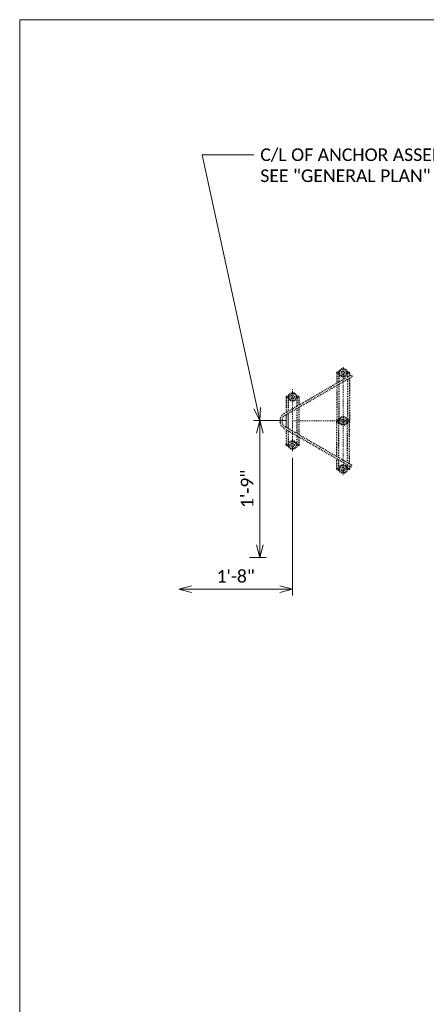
# Model space of a CAD drawing. Extents: x -1520 to -776, y -2751 to -2499.
# Tile 5 of 17: x -1520 to -1472, y -2616 to -2499. Entities that reach past the tile are written whole.
import ezdxf
from ezdxf import colors
from ezdxf.entities.mleader import LeaderData, LeaderLine
from ezdxf.math import Vec2, Vec3

# ---------------------------------------------------------------- set-up
doc = ezdxf.new("R2010")
doc.units = 0
doc.header["$MEASUREMENT"] = 0
doc.linetypes.add('Wisdot2', pattern=[0.125, 0.0625, -0.0625])
doc.linetypes.add('Wisdot4', pattern=[0.28125, 0.125, -0.0625, 0.03125, -0.0625])
for name, color, linetype, lineweight in [('B_ANNO_DIM', 7, 'Continuous', 18), ('B_ANNO_TEXT', 7, 'Continuous', 18), ('B_CNTR', 1, 'Wisdot4', 18), ('B_DETAIL', 7, 'Continuous', 18), ('B_DETAIL_HIDDEN', 7, 'Wisdot2', 25)]:
    doc.layers.add(name, color=color, linetype=linetype, lineweight=lineweight)
doc.layers.add('B_ANNO_NOPLOT', color=47, linetype='Continuous', lineweight=18, plot=False)
doc.styles.add('Annotative', font='calibri.ttf', dxfattribs={"height": 0.0625})
doc.dimstyles.get("Standard").update_dxf_attribs({"dimtxt": 0.0625, "dimasz": 0.0625, "dimexe": 0.03125, "dimexo": 0.03125, "dimgap": 0.03125, "dimtad": 1, "dimdec": 3, "dimlfac": -1, "dimzin": 3, "dimdsep": 46, "dimlunit": 4, "dimtxsty": 'Annotative', "dimblk": 'OPEN30', "dimcen": 0.03125, "dimclrd": 256, "dimclre": 256, "dimclrt": 256, "dimaunit": 1, "dimadec": 0, "dimazin": 3, "dimtfac": 0.75, "dimtdec": 3, "dimtofl": 0, "dimtmove": 0, "dimatfit": 3, "dimldrblk": 'OPEN30', "dimfxl": 1, "dimtfill": 1, "dimfrac": 1, "dimtolj": 1, "dimtzin": 0, "dimlwd": -1, "dimlwe": -1, "dimarcsym": 0})

# ---------------------------------------------------------------- blocks, each defined once
blk = doc.blocks.new('_Open30')
at = {"color": 0, "linetype": 'ByBlock', "lineweight": -2}
for p, q in [((-1, 0.268), (0, 0)), ((0, 0), (-1, -0.268)), ((0, 0), (-1, 0))]:
    blk.add_line(p, q, dxfattribs=at)
blk = doc.blocks.new('*D309')
at = {"layer": 'B_ANNO_DIM', "transparency": 16777216}
for p, q in [((-1488.56, -2546.95), (-1492.43, -2546.95)), ((-1491.68, -2561.73), (-1491.68, -2548.45)), ((-1492.9, -2563.23), (-1490.93, -2563.23))]:
    blk.add_line(p, q, dxfattribs=at)
at = {"layer": 'Defpoints', "color": 0, "transparency": 16777216}
for p in [(-1491.68, -2546.95), (-1487.81, -2546.95), (-1493.65, -2563.23)]:
    blk.add_point(p, dxfattribs=at)
at = {"layer": 'B_ANNO_DIM', "transparency": 16777216, "xscale": 1.5, "yscale": 1.5, "zscale": 1.5}
for p, rotation in [((-1491.68, -2546.95), 90), ((-1491.68, -2563.23), 270)]:
    blk.add_blockref('_Open30', p, dxfattribs=dict(at, rotation=rotation))
at = {"layer": 'B_ANNO_DIM', "transparency": 16777216, "insert": (-1493.2, -2555.09), "char_height": 1.5, "attachment_point": 5, "rotation": 90, "style": 'Annotative', "bg_fill": 3, "box_fill_scale": 1.25, "bg_fill_color": 256, "bg_fill_true_color": 13158600, "bg_fill_transparency": 0}
blk.add_mtext('\\A1;1\'-9"', dxfattribs=at)
blk = doc.blocks.new('*D308')
at = {"layer": 'B_ANNO_DIM', "transparency": 16777216}
for p, q in [((-1487.81, -2551.41), (-1487.81, -2567.75)), ((-1499.82, -2567), (-1489.31, -2567))]:
    blk.add_line(p, q, dxfattribs=at)
at = {"layer": 'Defpoints', "color": 0, "transparency": 16777216}
for p in [(-1487.81, -2550.66), (-1501.32, -2567), (-1487.81, -2567)]:
    blk.add_point(p, dxfattribs=at)
at = {"layer": 'B_ANNO_DIM', "transparency": 16777216, "xscale": 1.5, "yscale": 1.5, "zscale": 1.5, "rotation": 180}
blk.add_blockref('_Open30', (-1501.32, -2567), dxfattribs=at)
at = {"layer": 'B_ANNO_DIM', "transparency": 16777216, "xscale": 1.5, "yscale": 1.5, "zscale": 1.5}
blk.add_blockref('_Open30', (-1487.81, -2567), dxfattribs=at)
at = {"layer": 'B_ANNO_DIM', "transparency": 16777216, "insert": (-1494.56, -2565.48), "char_height": 1.5, "attachment_point": 5, "style": 'Annotative', "bg_fill": 3, "box_fill_scale": 1.25, "bg_fill_color": 256, "bg_fill_true_color": 13158600, "bg_fill_transparency": 0}
blk.add_mtext('\\A1;1\'-8"', dxfattribs=at)
blk = doc.blocks.new('*U489')
at = {"layer": 'B_ANNO_NOPLOT', "flags": 128}
blk.add_lwpolyline([(-3365.366, -3166.8002), (-3365.366, -2914.8002), (-3041.4384, -2914.8002), (-3041.4384, -2927.945), (-2987.366, -2927.945), (-2987.366, -3126.3006), (-3048.7953, -3126.3006), (-3048.7953, -3166.8002)], close=True, dxfattribs=at)
at = {"layer": 'B_ANNO_TEXT', "style": 'Annotative'}
blk.add_attdef('DIM1', (-3208.2208, -2927.8568), '', height=1.5, dxfattribs=at)
blk = doc.blocks.new('*U307')
at = {"layer": 'B_ANNO_NOPLOT', "flags": 128}
blk.add_lwpolyline([(-1520.194, -2751.3288), (-1520.194, -2499.3288), (-1196.2664, -2499.3288), (-1196.2664, -2512.4737), (-1142.194, -2512.4737), (-1142.194, -2710.8292), (-1203.6233, -2710.8292), (-1203.6233, -2751.3288)], close=True, dxfattribs=at)
at = {"layer": 'B_CNTR'}
for p, q in [((-1481.812, -2540.6258), (-1481.812, -2553.4508)), ((-1487.812, -2543.2398), (-1487.812, -2550.6558)), ((-1481.077, -2547.0198), (-1487.812, -2547.0198))]:
    blk.add_line(p, q, dxfattribs=at)
at = {"layer": 'B_DETAIL'}
for p, q in [((-1488.322, -2546.1258), (-1488.322, -2547.9108)), ((-1488.556, -2546.2608), (-1488.556, -2547.7758))]:
    blk.add_line(p, q, dxfattribs=at)
at = {"layer": 'B_DETAIL_HIDDEN'}
for p, q in [((-1482.556, -2541.2958), (-1482.556, -2542.5258)), ((-1482.322, -2541.2958), (-1482.322, -2542.3908)), ((-1481.291, -2541.2958), (-1481.291, -2541.7958)), ((-1481.056, -2541.2958), (-1481.056, -2541.6608)), ((-1488.791, -2546.1258), (-1480.826, -2541.5298)), ((-1488.671, -2546.3258), (-1480.712, -2541.7308)), ((-1481.291, -2542.0658), (-1481.291, -2546.8998)), ((-1481.056, -2541.9308), (-1481.056, -2546.8998)), ((-1480.826, -2541.5298), (-1480.712, -2541.7308)), ((-1482.556, -2542.7958), (-1482.556, -2546.8998)), ((-1482.322, -2542.6608), (-1482.322, -2547.0158)), ((-1488.556, -2544.1558), (-1488.556, -2545.9908)), ((-1488.322, -2544.1558), (-1488.322, -2545.8558)), ((-1487.291, -2544.1558), (-1487.291, -2545.2558)), ((-1487.056, -2544.1558), (-1487.056, -2545.1208)), ((-1487.291, -2545.5258), (-1487.291, -2548.5058)), ((-1487.056, -2545.3908), (-1487.056, -2548.6398)), ((-1482.556, -2551.2358), (-1482.556, -2547.1358)), ((-1482.322, -2551.3698), (-1482.322, -2547.0198)), ((-1481.291, -2551.9658), (-1481.291, -2547.1358)), ((-1481.056, -2552.1008), (-1481.056, -2547.1358)), ((-1488.791, -2547.9108), (-1480.826, -2552.5008)), ((-1488.671, -2547.7058), (-1480.712, -2552.2998)), ((-1488.556, -2548.0458), (-1488.556, -2549.8758)), ((-1488.322, -2548.1808), (-1488.322, -2549.8758)), ((-1487.291, -2548.7758), (-1487.291, -2549.8758)), ((-1487.056, -2548.9098), (-1487.056, -2549.8758)), ((-1482.556, -2552.7358), (-1482.556, -2551.5058)), ((-1482.322, -2552.7358), (-1482.322, -2551.6398)), ((-1481.291, -2552.7358), (-1481.291, -2552.2358)), ((-1481.056, -2552.7358), (-1481.056, -2552.3708)), ((-1480.826, -2552.5008), (-1480.712, -2552.2998))]:
    blk.add_line(p, q, dxfattribs=at)
for centre, radius in [((-1482.4393, -2541.2963), 0.117), ((-1481.8063, -2541.2963), 0.5156), ((-1481.8063, -2541.2963), 0.4247), ((-1481.8067, -2541.2963), 0.2078), ((-1481.1733, -2541.2963), 0.117), ((-1487.8063, -2544.1553), 0.5156), ((-1487.8063, -2544.1553), 0.4247), ((-1488.4393, -2544.1553), 0.117), ((-1487.8067, -2544.1553), 0.2078), ((-1487.1733, -2544.1553), 0.117), ((-1482.4393, -2546.8996), 0.117), ((-1482.4393, -2547.1336), 0.117), ((-1481.8063, -2547.0151), 0.5156), ((-1481.8063, -2547.0151), 0.4247), ((-1481.8067, -2547.0151), 0.2078), ((-1481.1733, -2546.8996), 0.117), ((-1481.1733, -2547.1336), 0.117), ((-1487.8063, -2549.8778), 0.5156), ((-1487.8063, -2549.8778), 0.4247), ((-1487.8067, -2549.8748), 0.2078), ((-1488.4393, -2549.8778), 0.117), ((-1487.1733, -2549.8778), 0.117), ((-1482.4393, -2552.7368), 0.117), ((-1481.8063, -2552.7368), 0.5156), ((-1481.8063, -2552.7368), 0.4247), ((-1481.8067, -2552.7338), 0.2078), ((-1481.1733, -2552.7368), 0.117)]:
    blk.add_circle(centre, radius, dxfattribs=at)
for radius, start, end in [(1.0313, 119.426997, 240.573006), (0.7973, 119.978242, 240.021756)]:
    blk.add_arc((-1488.275, -2547.0166), radius, start, end, dxfattribs=at)
at = {"layer": 'B_ANNO_DIM'}
dim = blk.add_linear_dim(base=(-1491.6843, -2546.9478), p1=(-1493.6543, -2563.2308), p2=(-1487.812, -2546.9478), angle=90, text='1\'-9"', dimstyle='Standard', dxfattribs=at)
dim.commit()
dim.dimension.update_dxf_attribs({"geometry": '*D309', "text_midpoint": (-1493.2028, -2555.0893)})
dim = blk.add_linear_dim(base=(-1487.812, -2566.9969), p1=(-1501.317, -2566.9969), p2=(-1487.812, -2550.6558), text='1\'-8"', dimstyle='Standard', dxfattribs=at)
dim.commit()
dim.dimension.update_dxf_attribs({"geometry": '*D308', "text_midpoint": (-1494.5645, -2565.4784)})
ml = blk.add_multileader_mtext('Standard', dxfattribs=at)
ml.set_content('C/L OF ANCHOR ASSEMBLY FOR THRIE BEAM\\PSEE "GENERAL PLAN" SHT. FOR WING LOCATIONS', color=256, style='Annotative')
ml.set_leader_properties(color=256, linetype='ByLayer', lineweight=-1)
ml.set_arrow_properties(name='OPEN30')
ml.build(insert=Vec2(0, 0))
ml.multileader.update_dxf_attribs({"dogleg_length": 0.0625, "arrow_head_size": 1.5, "scale": 24})
ctx = ml.context
ctx.base_point, ctx.scale, ctx.char_height, ctx.arrow_head_size, ctx.landing_gap_size, ctx.plane_origin = Vec3(-1492.3851, -2515.3874), 24, 1.5, 1.5, 0.75, Vec3(-1491.6843, -2546.9478)
notes = []
notes.append((ctx, [(1, (1, 1, 0), (-1498.5341, -2515.3874), (1, 0), 6.1489, [(0, [(-1491.6843, -2546.9478)], 0, [])])]))
ctx.mtext.insert, ctx.mtext.width, ctx.mtext.defined_height, ctx.mtext.flow_direction = Vec3(-1491.6351, -2514.6264), 29.816442, 8.4871, 5
for ctx, leaders in notes:
    for number, flags, end, landing, length, lines in leaders:
        leader = LeaderData()
        leader.index, (leader.has_last_leader_line, leader.has_dogleg_vector, leader.attachment_direction) = number, flags
        leader.last_leader_point, leader.dogleg_vector, leader.dogleg_length = Vec3(end), Vec3(landing), length
        for number, points, colour, breaks in lines:
            line = LeaderLine()
            line.index, line.vertices, line.color, line.breaks = number, Vec3.list(points), colors.encode_raw_color(colour), breaks
            leader.lines.append(line)
        ctx.leaders.append(leader)

msp = doc.modelspace()

# ---------------------------------------------------------------- block references
msp.add_blockref('*U307', (0, 0))

# ---------------------------------------------------------------- next in the draw order: block references
msp.add_blockref('*U489', (1845.17, 415.47))

doc.saveas('drawing.dxf')
